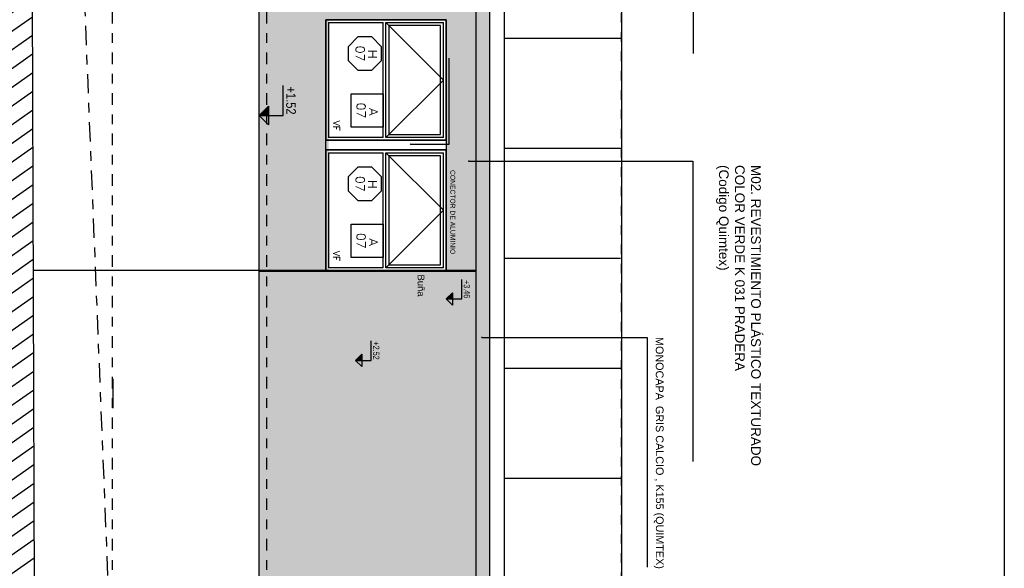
# Model space of a CAD drawing. Header units: millimetres. Extents: x 4617 to 4884, y 1258 to 1784.
# Tile 25 of 168: x 4706.67 to 4716.88, y 1293.82 to 1299.5. Entities that reach past the tile are written whole.
import ezdxf
from ezdxf.enums import TextEntityAlignment as Align

# ---------------------------------------------------------------- set-up
doc = ezdxf.new("R2010")
doc.units = ezdxf.units.MM
doc.header["$LTSCALE"] = 0.4
doc.linetypes.add('DASHDOT', pattern=[1, 0.5, -0.25, 0, -0.25])
doc.linetypes.add('DOT', pattern=[6.35, 0, -6.35])
for name, color, linetype in [('200', 6, 'Continuous'), ('200cotas50', 1, 'Continuous'), ('A ALUMINIO', 4, 'Continuous'), ('A HERRERÍA', 4, 'Continuous'), ('A MURO', 1, 'Continuous'), ('A MURO VISTO', 2, 'Continuous'), ('A PROYECCION', 8, 'Continuous'), ('A VEGETACIÓN', 253, 'Continuous'), ('TXT', 3, 'Continuous'), ('TXT COTA', 3, 'Continuous'), ('TXT PLANILLAS', 3, 'Continuous'), ('TXT TERMINACIONES', 3, 'Continuous')]:
    doc.layers.add(name, color=color, linetype=linetype)
doc.styles.add('arial', font='arial.ttf')
doc.styles.add('ARIAL NARROW', font='ARIALN.TTF')
doc.styles.add('ROMANS', font='romans', dxfattribs={"height": 2})
doc.styles.add('SaAS simplex', font='simplex.shx', dxfattribs={"width": 0.8})
doc.dimstyles.new('COTAS 125', dxfattribs={"dimscale": 0.01, "dimtxt": 15, "dimasz": 8, "dimexe": 5, "dimexo": 20, "dimgap": 10, "dimtad": 0, "dimzin": 9, "dimdsep": 46, "dimtxsty": 'SaAS simplex', "dimblk": 'OBLIQUE', "dimcen": 0, "dimclrd": 8, "dimclre": 8, "dimclrt": 256, "dimadec": 1, "dimazin": 0, "dimtfac": 1, "dimtmove": 2, "dimatfit": 3, "dimldrblk": 'OBLIQUE', "dimfxl": 10, "dimlwd": -1, "dimlwe": -1, "dimarcsym": 0})

# ---------------------------------------------------------------- blocks, each defined once
blk = doc.blocks.new('abertura4')
at = {"layer": 'A ALUMINIO'}
for p, q in [((-435.733, 4613.058), (-435.733, 4613.653)), ((-434.543, 4613.653), (-435.733, 4613.653)), ((-434.543, 4613.653), (-434.543, 4613.058)), ((-434.383, 4613.058), (-434.383, 4613.653)), ((-433.193, 4613.653), (-434.383, 4613.653)), ((-433.193, 4613.653), (-433.193, 4613.058)), ((-434.543, 4613.058), (-435.733, 4613.058)), ((-433.193, 4613.058), (-434.383, 4613.058)), ((-434.543, 4613.028), (-435.733, 4613.028)), ((-435.733, 4612.463), (-435.733, 4613.028)), ((-434.543, 4613.028), (-434.543, 4612.463)), ((-433.193, 4613.028), (-434.383, 4613.028)), ((-434.383, 4612.463), (-434.383, 4613.028)), ((-433.193, 4613.028), (-433.193, 4612.463)), ((-435.733, 4612.463), (-434.543, 4612.463)), ((-434.383, 4612.463), (-433.193, 4612.463))]:
    blk.add_line(p, q, dxfattribs=at)
for points in [[(-434.513, 4613.683), (-435.763, 4613.683), (-435.763, 4612.433), (-434.513, 4612.433)], [(-435.763, 4613.683), (-434.513, 4613.683), (-434.513, 4612.433), (-435.763, 4612.433)], [(-433.163, 4613.683), (-434.413, 4613.683), (-434.413, 4612.433), (-433.163, 4612.433)], [(-434.413, 4613.683), (-433.163, 4613.683), (-433.163, 4612.433), (-434.413, 4612.433)], [(-434.573, 4613.088), (-434.573, 4613.623), (-435.703, 4613.623), (-435.703, 4613.088)], [(-433.223, 4613.088), (-433.223, 4613.623), (-434.353, 4613.623), (-434.353, 4613.088)]]:
    blk.add_lwpolyline(points, close=True, dxfattribs=at)
at = {"layer": 'A MURO VISTO'}
for points in [[(-434.513, 4613.683), (-434.413, 4613.683)], [(-434.413, 4612.433), (-434.513, 4612.433)]]:
    blk.add_lwpolyline(points, dxfattribs=at)
at = {"layer": 'A PROYECCION'}
for points in [[(-435.733, 4613.058), (-435.138, 4613.653), (-434.543, 4613.058)], [(-434.383, 4613.058), (-433.788, 4613.653), (-433.193, 4613.058)]]:
    blk.add_lwpolyline(points, dxfattribs=at)
at = {"layer": 'TXT TERMINACIONES', "color": 252, "char_height": 0.0678, "attachment_point": 7, "style": 'ROMANS'}
for insert in [(-434.763, 4612.51), (-433.413, 4612.51)]:
    blk.add_mtext(' VF', dxfattribs=dict(at, insert=insert))
blk = doc.blocks.new('_Oblique')
at = {"layer": 'TXT COTA', "color": 0, "lineweight": -2}
blk.add_line((-0.5, -0.5), (0.5, 0.5), dxfattribs=at)
blk = doc.blocks.new('Nivel corte')
at = {"color": 0}
for p, q in [((0, 0.2), (0.25, 0.2)), ((0, 0), (0, 0.2)), ((0.0784, 0.0784), (-0.0784, 0.0784)), ((0, 0), (-0.0784, 0.0784)), ((0, 0), (0.0784, 0.0784))]:
    blk.add_line(p, q, dxfattribs=at)
blk.add_solid([(0, 0), (0.0784, 0.0784), (0, 0.0784), (0.0784, 0.0784)], dxfattribs=at)
at = {"color": 0, "style": 'ARIAL NARROW', "flags": 4}
blk.add_attdef('NIVEL', text='', height=0.08, dxfattribs=at).set_placement((0.125, 0.2), align=Align.BOTTOM_CENTER)
blk = doc.blocks.new('*U468')
at = {"color": 0, "linetype": 'ByBlock'}
blk.add_lwpolyline([(-0.287, -0.195), (0.287, -0.195), (0.287, 0.354), (-0.287, 0.354)], close=True, dxfattribs=at)
at = {"color": 0, "linetype": 'ByBlock', "style": 'ROMANS', "width": 1.1}
blk.add_text('A', height=0.15, dxfattribs=at).set_placement((-0.088, 0.112))
at = {"color": 0, "linetype": 'ByBlock', "style": 'ROMANS', "width": 1.05}
blk.add_attdef('NRO', text='', height=0.15, dxfattribs=at).set_placement((0, -0.027), align=Align.MIDDLE)
blk = doc.blocks.new('*U575')
at = {"color": 0, "linetype": 'ByBlock', "ltscale": 0.1}
blk.add_lwpolyline([(0, 0.344), (0.119, 0.344), (0.288, 0.175), (0.288, -0.064), (0.119, -0.233), (0, -0.233), (-0.119, -0.233), (-0.288, -0.064), (-0.288, 0.175), (-0.119, 0.344)], close=True, dxfattribs=at)
at = {"color": 0, "style": 'ROMANS', "width": 1.1}
blk.add_text('H', height=0.15, dxfattribs=at).set_placement((-0.088, 0.112))
at = {"color": 0, "linetype": 'ByBlock', "style": 'ROMANS', "width": 1.05}
blk.add_attdef('NRO', text='', height=0.15, dxfattribs=at).set_placement((0, -0.027), align=Align.MIDDLE)

msp = doc.modelspace()

# ---------------------------------------------------------------- hatches: boundary and pattern name
at = {"layer": 'A MURO VISTO'}
h = msp.add_hatch(color=117, dxfattribs=at)
h.dxf.hatch_style = 1
h.paths.add_polyline_path([(4711.402, 1293.687), (4711.402, 1302.723), (4709.157, 1302.723), (4709.157, 1293.687)])
h.paths.add_polyline_path([(4709.877, 1296.905), (4709.877, 1299.505), (4711.097, 1299.505), (4711.097, 1296.905)], flags=16)
h = msp.add_hatch(color=253, dxfattribs=at)
h.dxf.hatch_style = 1
h.paths.add_polyline_path([(4711.548, 1293.687), (4711.548, 1302.673), (4711.402, 1302.673), (4711.402, 1293.687)])
at = {"layer": 'A VEGETACIÓN'}
h = msp.add_hatch(dxfattribs=at)
h.set_pattern_fill('LINE', color=253, scale=0.05, angle=-55, double=1)
h.set_pattern_definition([(215, (97.61384, 995.19953), (0.091055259, -0.130040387), [])])
h.paths.add_polyline_path([(4705.614, 1314.899), (4705.628, 1314.946), (4705.628, 1314.948), (4705.632, 1314.975), (4705.637, 1315.001), (4705.642, 1315.028), (4705.648, 1315.055), (4705.654, 1315.082), (4705.661, 1315.109), (4705.668, 1315.136), (4705.675, 1315.163), (4705.683, 1315.19), (4705.691, 1315.217), (4705.7, 1315.244), (4705.709, 1315.272), (4705.719, 1315.299), (4705.728, 1315.326), (4705.738, 1315.354), (4705.748, 1315.381), (4705.758, 1315.408), (4705.769, 1315.436), (4705.78, 1315.463), (4705.79, 1315.491), (4705.801, 1315.519), (4705.812, 1315.546), (4705.824, 1315.574), (4705.835, 1315.602), (4705.846, 1315.629), (4705.857, 1315.657), (4705.868, 1315.685), (4705.879, 1315.713), (4705.89, 1315.741), (4705.901, 1315.769), (4705.912, 1315.797), (4705.923, 1315.825), (4705.933, 1315.853), (4705.943, 1315.881), (4705.953, 1315.909), (4705.963, 1315.937), (4705.973, 1315.966), (4705.982, 1315.994), (4705.991, 1316.022), (4705.999, 1316.05), (4706.008, 1316.079), (4706.015, 1316.107), (4706.023, 1316.136), (4706.03, 1316.164), (4706.037, 1316.193), (4706.044, 1316.221), (4706.05, 1316.25), (4706.056, 1316.278), (4706.062, 1316.307), (4706.068, 1316.336), (4706.073, 1316.364), (4706.078, 1316.393), (4706.083, 1316.422), (4706.087, 1316.451), (4706.091, 1316.479), (4706.095, 1316.508), (4706.099, 1316.537), (4706.102, 1316.566), (4706.106, 1316.595), (4706.109, 1316.624), (4706.111, 1316.653), (4706.114, 1316.682), (4706.116, 1316.711), (4706.119, 1316.74), (4706.121, 1316.769), (4706.123, 1316.798), (4706.124, 1316.827), (4706.126, 1316.856), (4706.127, 1316.885), (4706.128, 1316.914), (4706.129, 1316.943), (4706.13, 1316.972), (4706.131, 1317.001), (4706.132, 1317.03), (4706.132, 1317.06), (4706.132, 1317.089), (4706.133, 1317.118), (4706.133, 1317.147), (4706.133, 1317.176), (4706.133, 1317.206), (4706.133, 1317.235), (4706.132, 1317.264), (4706.132, 1317.293), (4706.132, 1317.323), (4706.131, 1317.352), (4706.131, 1317.381), (4706.13, 1317.41), (4706.13, 1317.44), (4706.129, 1317.469), (4706.128, 1317.498), (4706.128, 1317.528), (4706.127, 1317.557), (4706.126, 1317.586), (4706.126, 1317.615), (4706.125, 1317.645), (4706.124, 1317.674), (4706.123, 1317.703), (4706.123, 1317.733), (4706.122, 1317.762), (4706.121, 1317.791), (4706.121, 1317.82), (4706.12, 1317.85), (4706.12, 1317.879), (4706.119, 1317.908), (4706.119, 1317.937), (4706.118, 1317.967), (4706.118, 1317.996), (4706.118, 1318.025), (4706.118, 1318.054), (4706.118, 1318.083), (4706.118, 1318.112), (4706.118, 1318.142), (4706.118, 1318.171), (4706.118, 1318.2), (4706.119, 1318.229), (4706.12, 1318.258), (4706.12, 1318.287), (4706.121, 1318.316), (4706.122, 1318.345), (4706.123, 1318.374), (4706.125, 1318.403), (4706.126, 1318.432), (4706.128, 1318.461), (4706.13, 1318.49), (4706.132, 1318.519), (4706.134, 1318.548), (4706.136, 1318.577), (4706.139, 1318.606), (4706.142, 1318.635), (4706.347, 1328.564), (4701.883, 1328.564), (4701.883, 1261.169), (4707.031, 1261.169), (4707.032, 1261.18), (4707.032, 1261.201), (4707.034, 1261.298), (4707.034, 1261.331), (4707.035, 1261.363), (4707.035, 1261.385), (4707.036, 1261.406), (4707.036, 1261.417), (4707.037, 1261.471), (4707.037, 1261.482), (4707.038, 1261.503), (4707.038, 1261.536), (4707.038, 1261.546), (4707.039, 1261.59), (4707.04, 1261.611), (4707.04, 1261.622), (4707.04, 1261.633), (4707.04, 1261.644), (4707.041, 1261.654), (4707.041, 1261.665), (4707.042, 1261.719), (4707.042, 1261.73), (4707.048, 1262.032), (4707.048, 1262.043), (4707.048, 1262.064), (4707.048, 1262.075), (4707.049, 1262.086), (4707.05, 1262.161), (4707.05, 1262.183), (4707.051, 1262.194), (4707.051, 1262.204), (4707.051, 1262.226), (4707.053, 1262.301), (4707.053, 1262.312), (4707.053, 1262.334), (4707.054, 1262.345), (4707.054, 1262.355), (4707.054, 1262.377), (4707.054, 1262.388), (4707.055, 1262.399), (4707.056, 1262.452), (4707.056, 1262.463), (4707.056, 1262.474), (4707.057, 1262.506), (4707.057, 1262.528), (4707.057, 1262.55), (4707.058, 1262.571), (4707.058, 1262.582), (4707.06, 1262.69), (4707.06, 1262.701), (4707.063, 1262.83), (4707.063, 1262.852), (4707.063, 1262.862), (4707.064, 1262.873), (4707.066, 1262.992), (4707.066, 1263.003), (4707.066, 1263.024), (4707.067, 1263.035), (4707.07, 1263.208), (4707.07, 1263.218), (4707.072, 1263.305), (4707.072, 1263.315), (4707.073, 1263.391), (4707.073, 1263.402), (4707.075, 1263.466), (4707.075, 1263.477), (4707.076, 1263.542), (4707.077, 1263.563), (4707.077, 1263.574), (4707.077, 1263.585), (4707.078, 1263.661), (4707.079, 1263.671), (4707.08, 1263.725), (4707.08, 1263.758), (4707.081, 1263.801), (4707.081, 1263.812), (4707.082, 1263.855), (4707.082, 1263.865), (4707.083, 1263.887), (4707.083, 1263.909), (4707.083, 1263.93), (4707.083, 1263.939), (4707.083, 1263.948), (4707.083, 1263.957), (4707.083, 1263.966), (4707.082, 1264.056), (4707.081, 1264.065), (4707.081, 1264.082), (4707.08, 1264.127), (4707.08, 1264.145), (4707.08, 1264.154), (4707.079, 1264.198), (4707.079, 1264.207), (4707.079, 1264.216), (4707.079, 1264.251), (4707.078, 1264.26), (4707.078, 1264.269), (4707.078, 1264.278), (4707.078, 1264.296), (4707.078, 1264.305), (4707.078, 1264.322), (4707.077, 1264.348), (4707.077, 1264.357), (4707.077, 1264.375), (4707.077, 1264.384), (4707.076, 1264.392), (4707.076, 1264.401), (4707.076, 1264.41), (4707.076, 1264.427), (4707.076, 1264.436), (4707.075, 1264.471), (4707.075, 1264.488), (4707.075, 1264.505), (4707.075, 1264.514), (4707.074, 1264.531), (4707.074, 1264.557), (4707.074, 1264.565), (4707.074, 1264.574), (4707.073, 1264.591), (4707.073, 1264.608), (4707.073, 1264.641), (4707.073, 1264.65), (4707.072, 1264.717), (4707.071, 1264.725), (4707.071, 1264.733), (4707.071, 1264.741), (4707.071, 1264.75), (4707.071, 1264.758), (4707.071, 1264.766), (4707.07, 1264.831), (4707.07, 1264.839), (4707.069, 1264.871), (4707.069, 1264.879), (4707.069, 1264.887), (4707.069, 1264.895), (4707.069, 1264.903), (4707.069, 1264.911), (4707.068, 1264.919), (4707.068, 1264.935), (4707.068, 1264.95), (4707.068, 1264.958), (4707.068, 1264.966), (4707.068, 1264.974), (4707.067, 1264.997), (4707.067, 1265.02), (4707.066, 1265.065), (4707.066, 1265.073), (4707.066, 1265.08), (4707.066, 1265.095), (4707.066, 1265.102), (4707.066, 1265.11), (4707.065, 1265.117), (4707.065, 1265.124), (4707.065, 1265.132), (4707.065, 1265.139), (4707.065, 1265.16), (4707.064, 1265.182), (4707.064, 1265.21), (4707.064, 1265.217), (4707.064, 1265.224), (4707.064, 1265.231), (4707.064, 1265.238), (4707.063, 1265.245), (4707.063, 1265.252), (4707.063, 1265.259), (4707.063, 1265.265), (4707.063, 1265.286), (4707.063, 1265.306), (4707.062, 1265.312), (4707.062, 1265.358), (4707.062, 1265.364), (4707.062, 1265.371), (4707.061, 1265.415), (4707.061, 1265.421), (4707.061, 1265.427), (4707.061, 1265.433), (4707.061, 1265.439), (4707.06, 1265.445), (4707.06, 1265.451), (4707.06, 1265.457), (4707.06, 1265.463), (4707.06, 1265.469), (4707.06, 1265.475), (4707.06, 1265.48), (4707.06, 1265.486), (4707.06, 1265.492), (4707.06, 1265.498), (4707.059, 1265.509), (4707.059, 1265.515), (4707.059, 1265.52), (4707.059, 1265.526), (4707.059, 1265.531), (4707.059, 1265.537), (4707.059, 1265.542), (4707.058, 1265.574), (4707.058, 1265.58), (4707.058, 1265.585), (4707.058, 1265.59), (4707.058, 1265.595), (4707.058, 1265.6), (4707.058, 1265.605), (4707.058, 1265.615), (4707.058, 1265.62), (4707.058, 1265.625), (4707.058, 1265.63), (4707.058, 1265.635), (4707.057, 1265.639), (4707.057, 1265.649), (4707.057, 1265.654), (4707.057, 1265.663), (4707.057, 1265.672), (4707.057, 1265.676), (4707.057, 1265.69), (4707.057, 1265.698), (4707.057, 1265.703), (4707.056, 1265.707), (4707.056, 1265.711), (4707.056, 1265.727), (4707.056, 1265.731), (4707.056, 1265.735), (4707.056, 1265.743), (4707.056, 1265.747), (4707.056, 1265.75), (4707.056, 1265.754), (4707.056, 1265.758), (4707.056, 1265.762), (4707.056, 1265.765), (4707.055, 1265.769), (4707.054, 1265.772), (4707.054, 1265.776), (4707.053, 1265.78), (4707.053, 1265.783), (4707.052, 1265.787), (4707.051, 1265.79), (4707.051, 1265.794), (4707.05, 1265.797), (4707.05, 1265.801), (4707.049, 1265.804), (4707.049, 1265.808), (4707.048, 1265.811), (4707.047, 1265.815), (4707.047, 1265.818), (4707.046, 1265.822), (4707.046, 1265.825), (4707.045, 1265.828), (4707.045, 1265.832), (4707.044, 1265.835), (4707.044, 1265.838), (4707.043, 1265.841), (4707.043, 1265.845), (4707.042, 1265.848), (4707.042, 1265.851), (4707.041, 1265.854), (4707.041, 1265.858), (4707.04, 1265.861), (4707.04, 1265.864), (4707.039, 1265.867), (4707.038, 1265.87), (4707.038, 1265.873), (4707.038, 1265.876), (4707.037, 1265.879), (4707.037, 1265.882), (4707.036, 1265.885), (4707.036, 1265.888), (4707.035, 1265.891), (4707.035, 1265.894), (4707.034, 1265.897), (4707.034, 1265.9), (4707.033, 1265.903), (4707.033, 1265.906), (4707.032, 1265.909), (4707.032, 1265.912), (4707.031, 1265.915), (4707.031, 1265.917), (4707.03, 1265.92), (4707.03, 1265.923), (4707.03, 1265.926), (4707.029, 1265.929), (4707.029, 1265.931), (4707.028, 1265.934), (4707.028, 1265.937), (4707.027, 1265.939), (4707.027, 1265.942), (4707.026, 1265.945), (4707.026, 1265.947), (4707.026, 1265.95), (4707.025, 1265.953), (4707.025, 1265.955), (4707.024, 1265.958), (4707.024, 1265.96), (4707.024, 1265.963), (4707.023, 1265.966), (4707.023, 1265.968), (4707.022, 1265.971), (4707.022, 1265.973), (4707.022, 1265.976), (4707.021, 1265.978), (4707.021, 1265.98), (4707.02, 1265.983), (4707.02, 1265.985), (4707.02, 1265.988), (4707.019, 1265.99), (4707.019, 1265.992), (4707.018, 1265.995), (4707.018, 1265.997), (4707.018, 1265.999), (4707.017, 1266.002), (4707.017, 1266.004), (4707.017, 1266.006), (4707.016, 1266.008), (4707.016, 1266.011), (4707.016, 1266.013), (4707.015, 1266.015), (4707.015, 1266.017), (4707.015, 1266.019), (4707.014, 1266.022), (4707.014, 1266.024), (4707.014, 1266.026), (4707.013, 1266.028), (4707.013, 1266.03), (4707.013, 1266.032), (4707.012, 1266.034), (4707.012, 1266.036), (4707.012, 1266.038), (4707.011, 1266.04), (4707.011, 1266.042), (4707.011, 1266.044), (4707.01, 1266.046), (4707.01, 1266.048), (4707.01, 1266.05), (4707.009, 1266.052), (4707.009, 1266.054), (4707.009, 1266.056), (4707.008, 1266.058), (4707.008, 1266.06), (4707.008, 1266.062), (4707.008, 1266.064), (4707.007, 1266.065), (4707.007, 1266.067), (4707.007, 1266.069), (4707.006, 1266.071), (4707.006, 1266.073), (4707.006, 1266.075), (4707.005, 1266.076), (4707.005, 1266.078), (4707.005, 1266.08), (4707.005, 1266.081), (4707.004, 1266.083), (4707.004, 1266.085), (4707.004, 1266.087), (4707.004, 1266.088), (4707.003, 1266.09), (4707.003, 1266.092), (4707.003, 1266.093), (4707.003, 1266.095), (4707.002, 1266.096), (4707.002, 1266.098), (4707.002, 1266.1), (4707.002, 1266.101), (4707.001, 1266.103), (4707.001, 1266.104), (4707.001, 1266.106), (4707.001, 1266.107), (4707, 1266.109), (4707, 1266.11), (4707, 1266.112), (4707, 1266.113), (4706.999, 1266.115), (4706.999, 1266.116), (4706.999, 1266.118), (4706.999, 1266.119), (4706.998, 1266.121), (4706.998, 1266.122), (4706.998, 1266.123), (4706.998, 1266.125), (4706.998, 1266.126), (4706.997, 1266.127), (4706.997, 1266.129), (4706.997, 1266.13), (4706.997, 1266.131), (4706.996, 1266.133), (4706.996, 1266.134), (4706.996, 1266.135), (4706.996, 1266.137), (4706.996, 1266.138), (4706.995, 1266.139), (4706.995, 1266.14), (4706.995, 1266.142), (4706.995, 1266.143), (4706.995, 1266.144), (4706.994, 1266.145), (4706.994, 1266.146), (4706.994, 1266.148), (4706.994, 1266.149), (4706.994, 1266.15), (4706.994, 1266.151), (4706.993, 1266.152), (4706.993, 1266.153), (4706.993, 1266.154), (4706.993, 1266.155), (4706.993, 1266.157), (4706.992, 1266.158), (4706.992, 1266.159), (4706.992, 1266.16), (4706.992, 1266.161), (4706.992, 1266.162), (4706.992, 1266.163), (4706.991, 1266.164), (4706.991, 1266.165), (4706.991, 1266.166), (4706.991, 1266.167), (4706.991, 1266.168), (4706.991, 1266.169), (4706.99, 1266.17), (4706.99, 1266.171), (4706.99, 1266.172), (4706.99, 1266.173), (4706.99, 1266.174), (4706.99, 1266.174), (4706.989, 1266.175), (4706.989, 1266.176), (4706.989, 1266.177), (4706.989, 1266.178), (4706.989, 1266.179), (4706.989, 1266.18), (4706.989, 1266.181), (4706.988, 1266.181), (4706.988, 1266.182), (4706.988, 1266.183), (4706.988, 1266.184), (4706.988, 1266.185), (4706.988, 1266.186), (4706.988, 1266.186), (4706.987, 1266.187), (4706.987, 1266.188), (4706.987, 1266.189), (4706.987, 1266.189), (4706.987, 1266.19), (4706.987, 1266.191), (4706.987, 1266.192), (4706.987, 1266.192), (4706.986, 1266.193), (4706.986, 1266.194), (4706.986, 1266.194), (4706.986, 1266.195), (4706.986, 1266.196), (4706.986, 1266.196), (4706.986, 1266.197), (4706.986, 1266.198), (4706.985, 1266.198), (4706.985, 1266.199), (4706.985, 1266.2), (4706.985, 1266.2), (4706.985, 1266.201), (4706.985, 1266.202), (4706.985, 1266.202), (4706.985, 1266.203), (4706.984, 1266.203), (4706.984, 1266.204), (4706.984, 1266.204), (4706.984, 1266.205), (4706.984, 1266.206), (4706.984, 1266.206), (4706.984, 1266.207), (4706.984, 1266.207), (4706.984, 1266.208), (4706.984, 1266.208), (4706.983, 1266.209), (4706.983, 1266.209), (4706.983, 1266.21), (4706.983, 1266.21), (4706.983, 1266.211), (4706.983, 1266.211), (4706.983, 1266.212), (4706.983, 1266.212), (4706.983, 1266.213), (4706.982, 1266.213), (4706.982, 1266.214), (4706.982, 1266.214), (4706.982, 1266.215), (4706.982, 1266.215), (4706.982, 1266.215), (4706.982, 1266.216), (4706.682, 1266.216), (4706.682, 1266.416), (4706.882, 1266.416), (4706.882, 1277.192), (4706.792, 1303.823), (4706.792, 1306.777), (4706.882, 1311.426), (4706.841, 1311.426), (4706.841, 1311.626), (4707.041, 1311.626), (4706.975, 1311.706), (4706.91, 1311.787), (4706.845, 1311.868), (4706.779, 1311.949), (4706.715, 1312.03), (4706.65, 1312.112), (4706.586, 1312.194), (4706.523, 1312.278), (4706.461, 1312.362), (4706.399, 1312.447), (4706.337, 1312.532), (4706.277, 1312.619), (4706.218, 1312.708), (4706.16, 1312.797), (4706.103, 1312.888), (4706.047, 1312.98), (4705.993, 1313.074), (4705.94, 1313.17), (4705.888, 1313.267), (4705.839, 1313.366), (4705.793, 1313.465), (4705.749, 1313.566), (4705.709, 1313.668), (4705.672, 1313.77), (4705.64, 1313.873), (4705.611, 1313.976), (4705.588, 1314.08), (4705.57, 1314.183), (4705.557, 1314.287), (4705.55, 1314.39), (4705.549, 1314.493), (4705.555, 1314.596), (4705.569, 1314.698), (4705.588, 1314.799)])

# ---------------------------------------------------------------- linework, layer by layer
at = {"layer": '200', "color": 2, "linetype": 'DASHDOT', "ltscale": 0.6}
for points in [[(4707.633, 1328.564), (4707.633, 1261.169)], [(4709.233, 1328.564), (4709.233, 1261.169)]]:
    msp.add_lwpolyline(points, dxfattribs=at)
at = {"layer": '200', "color": 90, "linetype": 'DASHDOT'}
msp.add_lwpolyline([(4706.633, 1312.135), (4707.133, 1304.937), (4707.633, 1292.565), (4707.133, 1277.527), (4706.633, 1275.019), (4706.196, 1261.169)], dxfattribs=at)
at = {"layer": 'A HERRERÍA'}
msp.add_lwpolyline([(4709.157, 1271.112), (4709.157, 1306.775)], dxfattribs=at)
at = {"layer": 'A MURO'}
msp.add_line((4706.881, 1277.192), (4706.792, 1303.823), dxfattribs=at)
at = {"layer": 'A MURO', "color": 252}
for p, q in [((4711.697, 1299.312), (4712.903, 1299.312)), ((4711.697, 1298.172), (4712.903, 1298.172)), ((4711.697, 1297.032), (4712.903, 1297.032)), ((4711.697, 1295.892), (4712.903, 1295.892)), ((4711.697, 1295.892), (4712.903, 1295.892)), ((4711.697, 1294.752), (4712.903, 1294.752))]:
    msp.add_line(p, q, dxfattribs=at)
at = {"layer": 'A MURO', "color": 6, "ltscale": 0.001}
for p, q in [((4711.402, 1296.905), (4709.157, 1296.905)), ((4711.402, 1296.895), (4709.157, 1296.895))]:
    msp.add_line(p, q, dxfattribs=at)
at = {"layer": 'A MURO'}
msp.add_lwpolyline([(4716.883, 1328.564), (4716.883, 1261.169), (4701.883, 1261.169), (4701.883, 1328.564)], close=True, dxfattribs=at)
at = {"layer": 'A MURO VISTO', "color": 1}
for points in [[(4712.913, 1304.123), (4712.913, 1269.512), (4711.906, 1269.512), (4711.906, 1272.092), (4711.548, 1272.092), (4711.548, 1284.79), (4711.806, 1284.79), (4711.806, 1293.387), (4711.548, 1293.387), (4711.548, 1303.032), (4712.105, 1303.032), (4712.105, 1304.123), (4712.913, 1304.123)], [(4711.697, 1303.032), (4711.697, 1293.387), (4711.955, 1293.387), (4711.955, 1284.79), (4711.697, 1284.79), (4711.697, 1272.092)]]:
    msp.add_lwpolyline(points, dxfattribs=at)
at = {"layer": 'A MURO VISTO'}
msp.add_lwpolyline([(4711.402, 1302.723), (4711.402, 1293.687), (4709.157, 1293.687), (4709.157, 1302.723)], close=True, dxfattribs=at)
msp.add_lwpolyline([(4709.157, 1296.905), (4706.815, 1296.905)], dxfattribs=at)
at = {"layer": 'A PROYECCION'}
msp.add_line((4707.643, 1295.48), (4707.643, 1295.783), dxfattribs=at)
at = {"layer": 'TXT', "color": 253, "linetype": 'DOT', "ltscale": 0.01}
msp.add_line((4712.913, 1264.075), (4712.913, 1304.123), dxfattribs=at)

# ---------------------------------------------------------------- block references
at = {"layer": '200cotas50'}
ref = msp.add_blockref('Nivel corte', (4709.157, 1298.512), dxfattribs=dict(at, xscale=-1.25, yscale=1.25, zscale=1.25, rotation=269.9999999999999))
ref.add_attrib('NIVEL', '+1.52', dxfattribs={"layer": '0', "color": 0, "height": 0.1, "rotation": 270, "style": 'ARIAL NARROW', "flags": 4}).set_placement((4709.407, 1298.667), align=Align.BOTTOM_CENTER)
ref = msp.add_blockref('Nivel corte', (4711.097, 1296.611), dxfattribs=dict(at, xscale=-0.8125, yscale=0.8125, zscale=0.8125, rotation=269.9999999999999))
ref.add_attrib('NIVEL', '+3.46', dxfattribs={"layer": '0', "color": 0, "height": 0.065, "rotation": 270, "style": 'ARIAL NARROW', "flags": 4}).set_placement((4711.259, 1296.713), align=Align.BOTTOM_CENTER)
ref = msp.add_blockref('Nivel corte', (4710.157, 1295.974), dxfattribs=dict(at, xscale=-0.8125, yscale=0.8125, zscale=0.8125, rotation=269.9999999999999))
ref.add_attrib('NIVEL', '+2.52', dxfattribs={"layer": '0', "color": 0, "height": 0.065, "rotation": 270, "style": 'ARIAL NARROW', "flags": 4}).set_placement((4710.319, 1296.076), align=Align.BOTTOM_CENTER)
at = {"layer": 'A MURO VISTO', "rotation": 269.9999999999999}
msp.add_blockref('abertura4', (97.414, 863.742), dxfattribs=at)
at = {"layer": 'TXT PLANILLAS'}
ref = msp.add_blockref('*U575', (4710.22, 1299.154), dxfattribs=dict(at, xscale=-0.6, yscale=0.6, zscale=0.6, rotation=269.9999999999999))
ref.add_attrib('NRO', '07', dxfattribs={"layer": '0', "color": 0, "linetype": 'ByBlock', "height": 0.09, "rotation": 270, "style": 'ROMANS', "width": 1.05}).set_placement((4710.204, 1299.154), align=Align.MIDDLE)
ref = msp.add_blockref('*U468', (4710.229, 1298.564), dxfattribs=dict(at, xscale=-0.6, yscale=0.6, zscale=0.6, rotation=269.9999999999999))
ref.add_attrib('NRO', '07', dxfattribs={"layer": '0', "color": 0, "linetype": 'ByBlock', "height": 0.09, "rotation": 270, "style": 'ROMANS', "width": 1.05}).set_placement((4710.213, 1298.564), align=Align.MIDDLE)
ref = msp.add_blockref('*U575', (4710.22, 1297.804), dxfattribs=dict(at, xscale=-0.6, yscale=0.6, zscale=0.6, rotation=269.9999999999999))
ref.add_attrib('NRO', '07', dxfattribs={"layer": '0', "color": 0, "linetype": 'ByBlock', "height": 0.09, "rotation": 270, "style": 'ROMANS', "width": 1.05}).set_placement((4710.204, 1297.804), align=Align.MIDDLE)
ref = msp.add_blockref('*U468', (4710.229, 1297.214), dxfattribs=dict(at, xscale=-0.6, yscale=0.6, zscale=0.6, rotation=269.9999999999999))
ref.add_attrib('NRO', '07', dxfattribs={"layer": '0', "color": 0, "linetype": 'ByBlock', "height": 0.09, "rotation": 270, "style": 'ROMANS', "width": 1.05}).set_placement((4710.213, 1297.214), align=Align.MIDDLE)

# ---------------------------------------------------------------- texts
at = {"layer": 'TXT', "style": 'arial'}
for s, insert, char_height, width, attachment_point, rotation in [('M02. REVESTIMIENTO PLÁSTICO TEXTURADO \\PCOLOR VERDE K 031 PRADERA \\P(Codigo Quimtex)', (4714.358, 1297.999), 0.1, 3.09221, 1, 270), ('\\PMONOCAPA  GRIS CALCIO , K155 (QUIMTEX)', (4713.365, 1295.015), 0.08, 2.44501, 5, 270.0503), ('\\pi1.2582;CUBIERTA ISODEC e=15CM \\P\\pi2.2417;Pendiente 8%', (4713.496, 1294.915, -9.971), 0.1, 3.09221, 1, 270)]:
    msp.add_mtext(s, dxfattribs=dict(at, insert=insert, char_height=char_height, width=width, attachment_point=attachment_point, rotation=rotation))
at = {"layer": 'TXT', "ltscale": 0.3, "insert": (4711.139, 1297.074), "char_height": 0.05, "attachment_point": 9, "rotation": 270, "style": 'arial'}
msp.add_mtext_dynamic_manual_height_columns('CONECTOR DE ALUMINIO', width=2.025, gutter_width=0.125, heights=[0], dxfattribs=at)
at = {"layer": 'TXT TERMINACIONES', "insert": (4710.8, 1296.636), "char_height": 0.07, "attachment_point": 9, "rotation": 270, "style": 'arial'}
msp.add_mtext_dynamic_manual_height_columns('Buña', width=2.025, gutter_width=0.125, heights=[0], dxfattribs=at)

# ---------------------------------------------------------------- leaders
at = {"layer": 'A HERRERÍA', "color": 254, "ltscale": 0.5}
for points in [[(4711.333, 1303.131), (4713.657, 1303.131), (4713.657, 1299.153)], [(4711.33, 1298.04), (4713.653, 1298.04), (4713.653, 1294.928)], [(4711.466, 1296.212, -9.971), (4713.181, 1296.212, -9.971), (4713.181, 1293.83, -9.971)]]:
    msp.add_leader(points, dimstyle='COTAS 125', override={"dimtxt": 5, "dimasz": 6, "dimldrblk": 'DotSmall'}, dxfattribs=at)
at = {"layer": 'TXT TERMINACIONES'}
msp.add_leader([(4710.726, 1298.215), (4711.126, 1298.215), (4711.126, 1299.107)], dimstyle='COTAS 125', override={"dimtxt": 5, "dimasz": 6, "dimldrblk": 'DotSmall'}, dxfattribs=at)

doc.saveas('drawing.dxf')
